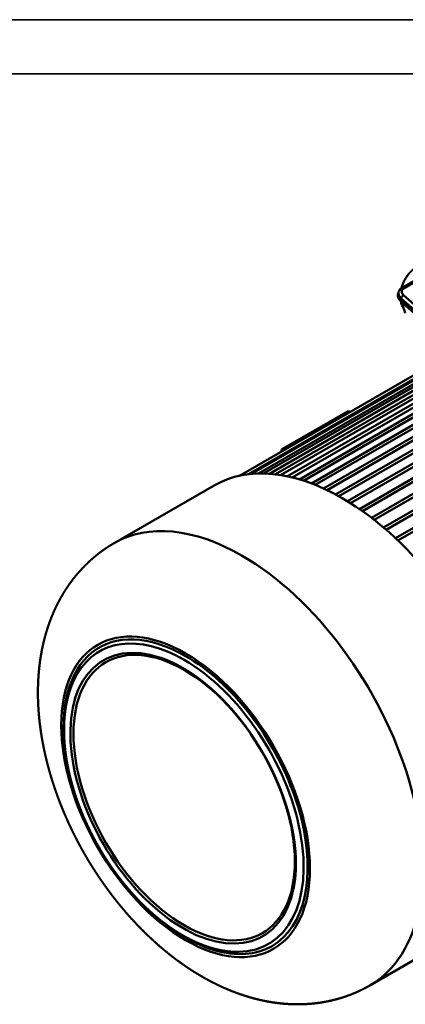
# Model space of a CAD drawing. Header units: millimetres. Extents: x -2791 to 2004, y -1887 to 1428.
# Tile 19 of 20: x 718 to 1128, y 379 to 1428. Entities that reach past the tile are written whole.
import ezdxf

# ---------------------------------------------------------------- set-up
doc = ezdxf.new("R2010")
doc.units = ezdxf.units.MM
doc.linetypes.add('AM_ISO02W050', pattern=[7.5, 6, -1.5])
doc.linetypes.add('AM_ISO02W050x2', pattern=[3.75, 3, -0.75])
for name, color, linetype, lineweight in [('AM_3', 6, 'AM_ISO02W050', 25), ('AM_6', 2, 'Continuous', 35), ('AM_VIS', 7, 'Continuous', 50)]:
    doc.layers.add(name, color=color, linetype=linetype, lineweight=lineweight)

# ---------------------------------------------------------------- blocks, each defined once
blk = doc.blocks.new('YENI CERCEVE A3 (ANTETSİZ)')
at = {"layer": 'AM_6'}
for p, q in [((410, 287), (0, 287)), ((405, 282), (5, 282))]:
    blk.add_line(p, q, dxfattribs=at)

msp = doc.modelspace()

# ---------------------------------------------------------------- linework, layer by layer
at = {"layer": 'AM_VIS'}
for p, q in [((1123.989, 1142.049), (1137.245, 1149.703)), ((1126.038, 1141.5), (1136.101, 1147.31)), ((1120.611, 1137.8), (1120.062, 1135.751)), ((1332.333, 951.322), (1125.87, 1134.403)), ((1123.199, 1131.129), (1122.65, 1129.08)), ((1329.113, 945.999), (1122.65, 1129.08)), ((1122.781, 1128.06), (1329.244, 944.979)), ((1123.199, 1131.129), (1329.662, 948.048)), ((1144.191, 1053.381), (951.393, 942.069)), ((1147.605, 1051.41), (961.028, 943.69)), ((1148.885, 1050.671), (964.161, 944.02)), ((1152.3, 1048.7), (971.732, 944.449)), ((1154.891, 1047.204), (976.927, 944.456)), ((1157.03, 1044.496), (983.252, 944.165)), ((1163.138, 1043.687), (989.693, 943.548)), ((1165.605, 1041.169), (995.185, 942.777)), ((1175.63, 1041.402), (1002.458, 941.421)), ((1178.097, 1038.884), (1007.348, 940.303)), ((1188.173, 1038.016), (1015.222, 938.163)), ((1190.64, 1035.498), (1019.655, 936.78)), ((1200.765, 1033.591), (1027.987, 933.838)), ((1203.232, 1031.073), (1032.054, 932.243)), ((1213.403, 1028.169), (1040.753, 928.489)), ((1215.87, 1025.651), (1044.518, 926.721)), ((1226.087, 1021.777), (1053.519, 922.145)), ((1228.553, 1019.259), (1057.028, 920.229)), ((996.224, 969.901), (1066.935, 1010.726)), ((1238.814, 1014.429), (1066.286, 914.819)), ((1066.935, 1010.726), (1068.622, 1009.752)), ((1241.281, 1011.911), (1069.572, 912.775)), ((1251.587, 1006.124), (1079.054, 906.512)), ((1254.054, 1003.605), (1082.143, 904.353)), ((1264.405, 996.849), (1091.823, 897.209)), ((1266.871, 994.33), (1094.734, 894.947)), ((1277.269, 986.577), (1104.595, 886.884)), ((1279.735, 984.059), (1107.341, 884.527)), ((1290.181, 975.266), (1117.369, 875.493)), ((997.912, 968.927), (996.224, 969.901)), ((996.224, 967.953), (996.224, 969.901)), ((1292.648, 972.748), (1119.961, 873.047)), ((924.489, 931.739), (818.197, 870.371)), ((1196.489, 460.621), (1090.197, 399.253))]:
    msp.add_line(p, q, dxfattribs=at)
for centre, radius, start, end in [((1127.365, 1135.874), 7.03, 118.657623, 164.079454), ((1143.543, 1131.888), 20.86, 191.324978, 212.769341), ((1157.409, 1128.231), 32.321, 184.055017, 203.503019)]:
    msp.add_arc(centre, radius, start, end, dxfattribs=at)
for centre, major_axis, ratio, start_param, end_param in [((1129.721, 1133.163), (-9.659, 2.588), 0.70710678, 0, 0.95531662), ((1130.271, 1135.212), (-9.659, 2.588), 0.70710678, 0, 0.95531662), ((1125.321, 1132.354), (-1.99, -2.245), 0.40824829, 4.02766978, 5.5984661), ((1130.82, 1137.261), (-6.761, 1.812), 0.70710678, 5.6677056, 7.23850193), ((1125.489, 1139.451), (-1.5, 2.598), 0.57735027, 5.23598776, 6.28318531), ((1124.772, 1130.305), (-1.99, -2.245), 0.40824829, 5.5984661, 6.28318531), ((1060.489, 696.18), (-136, 235.559), 0.57735027, 5.49778714, 6.28318531), ((965.086, 942.245), (-1, 1.732), 0.57735027, 5.8482892, 6.19366699), ((977.814, 942.659), (-1, 1.732), 0.57735027, 5.75028193, 6.14087178), ((952.358, 940.317), (-1, 1.732), 0.57735027, 5.9550716, 6.24458159), ((990.542, 941.73), (-1, 1.732), 0.57735027, 5.65841366, 6.08723344), ((1003.27, 939.581), (-1, 1.732), 0.57735027, 5.57110809, 6.03310285), ((1015.998, 936.301), (-1, 1.732), 0.57735027, 5.48729736, 5.97856555), ((1028.726, 931.955), (-1, 1.732), 0.57735027, 5.40619668, 5.92358559), ((1041.454, 926.585), (-1, 1.732), 0.57735027, 5.32719284, 5.86806258), ((1054.182, 920.219), (-1, 1.732), 0.57735027, 5.24978124, 5.81185551), ((1060.489, 696.18), (-136, 235.559), 0.57735027, 3.14159265, 5.49778714), ((1066.91, 912.87), (-1, 1.732), 0.57735027, 5.17352665, 5.75479187), ((1079.638, 904.539), (-1, 1.732), 0.57735027, 5.09803603, 5.69666913), ((1092.365, 895.212), (-1, 1.732), 0.57735027, 5.02293781, 5.63725121), ((954.197, 634.812), (-136, 235.559), 0.57735027, 5.49778714, 6.28318531), ((1105.093, 884.862), (-1, 1.732), 0.57735027, 4.94786385, 5.57626078), ((1117.821, 873.445), (-1, 1.732), 0.57735027, 4.87243169, 5.51336693), ((954.197, 634.812), (-136, 235.559), 0.57735027, 3.14159265, 5.49778714), ((894.093, 600.111), (-93.5, 161.947), 0.57735027, 5.49778714, 11.78097245), ((894.093, 600.111), (-91.796, 158.996), 0.57735027, 5.49778714, 7.24864453), ((891.487, 598.607), (-84.846, 146.958), 0.57735027, 5.70042123, 10.00754203), ((892.578, 599.237), (-83.268, 144.225), 0.57735027, 5.49778714, 11.78097245), ((892.396, 599.132), (-89.963, 155.821), 0.57735027, 5.49778714, 6.59691319), ((894.093, 600.111), (-91.796, 158.996), 0.57735027, 2.17613343, 5.49778714), ((892.396, 599.132), (-89.963, 155.821), 0.57735027, 2.82786477, 5.49778714)]:
    msp.add_ellipse(centre, major_axis=major_axis, ratio=ratio, start_param=start_param, end_param=end_param, dxfattribs=at)
for points, knots in [([(1123.712, 1141.881), (1123.78, 1142.139), (1123.905, 1142.586), (1124.036, 1143.031), (1124.171, 1143.476), (1124.313, 1143.919), (1124.459, 1144.36), (1124.611, 1144.8), (1124.768, 1145.239), (1124.931, 1145.676), (1125.099, 1146.112), (1125.271, 1146.546), (1125.449, 1146.978), (1125.632, 1147.408), (1125.82, 1147.836), (1126.013, 1148.263), (1126.21, 1148.687), (1126.413, 1149.109), (1126.62, 1149.528), (1126.831, 1149.942), (1127.046, 1150.354), (1127.266, 1150.763), (1127.49, 1151.17), (1127.719, 1151.574), (1127.952, 1151.975), (1128.19, 1152.374), (1128.432, 1152.77), (1128.679, 1153.162), (1128.93, 1153.552), (1129.185, 1153.938), (1129.444, 1154.322), (1129.708, 1154.702), (1129.976, 1155.078), (1130.248, 1155.452), (1130.524, 1155.821), (1130.805, 1156.187), (1131.089, 1156.55), (1131.378, 1156.908), (1131.67, 1157.263), (1131.969, 1157.616), (1132.271, 1157.965), (1132.578, 1158.31), (1132.888, 1158.651), (1133.203, 1158.987), (1133.522, 1159.319), (1133.844, 1159.647), (1134.17, 1159.97), (1134.501, 1160.288), (1134.835, 1160.601), (1135.173, 1160.91), (1135.515, 1161.213), (1135.861, 1161.511), (1136.211, 1161.805), (1136.564, 1162.093), (1136.922, 1162.376), (1137.284, 1162.653), (1137.649, 1162.924), (1138.019, 1163.19), (1138.392, 1163.45), (1138.762, 1163.699), (1139.135, 1163.943), (1139.512, 1164.18), (1139.893, 1164.411), (1140.278, 1164.636), (1140.667, 1164.854), (1141.06, 1165.066), (1141.457, 1165.272), (1141.858, 1165.471), (1142.263, 1165.662), (1142.672, 1165.847), (1143.085, 1166.024), (1143.502, 1166.194), (1143.923, 1166.356), (1144.348, 1166.509), (1144.777, 1166.655), (1145.211, 1166.792), (1145.648, 1166.921), (1146.09, 1167.041), (1146.535, 1167.151), (1146.902, 1167.234), (1147.271, 1167.31), (1147.643, 1167.38), (1148.017, 1167.443), (1148.393, 1167.5), (1148.772, 1167.548), (1149.153, 1167.59), (1149.536, 1167.624), (1149.775, 1167.64)], [6.69159509, 6.69159509, 6.7023837, 6.72109881, 6.73981392, 6.75852903, 6.77724414, 6.79595925, 6.81467436, 6.83338946, 6.85210457, 6.87081968, 6.88953479, 6.9082499, 6.92696501, 6.94568012, 6.96439522, 6.98311033, 7.00182544, 7.02054055, 7.03911122, 7.05768189, 7.07625255, 7.09482322, 7.11339389, 7.13196456, 7.15053523, 7.16910589, 7.18767656, 7.20624723, 7.2248179, 7.24338856, 7.26195923, 7.2805299, 7.29910057, 7.31767124, 7.3362419, 7.35481257, 7.37338324, 7.39195391, 7.41065068, 7.42934745, 7.44804422, 7.46674099, 7.48543776, 7.50413453, 7.5228313, 7.54152807, 7.56022484, 7.57892161, 7.59761838, 7.61631515, 7.63501193, 7.6537087, 7.67240547, 7.69110224, 7.70979901, 7.72849578, 7.74719255, 7.76588932, 7.78419294, 7.80249657, 7.82080019, 7.83910381, 7.85740744, 7.87571106, 7.89401468, 7.91231831, 7.93062193, 7.94892555, 7.96722918, 7.9855328, 8.00383642, 8.02214005, 8.04044367, 8.05874729, 8.07705092, 8.09535454, 8.11365816, 8.13196179, 8.14690711, 8.16185244, 8.17679776, 8.19174309, 8.20668841, 8.22163374, 8.23657906, 8.25152439, 8.2608209, 8.2608209]), ([(1120.062, 1135.751), (1120.019, 1135.581), (1119.981, 1135.409), (1119.947, 1135.237), (1119.917, 1135.064), (1119.893, 1134.89), (1119.873, 1134.716), (1119.858, 1134.542), (1119.847, 1134.367), (1119.841, 1134.193), (1119.84, 1134.018), (1119.843, 1133.844), (1119.851, 1133.67), (1119.863, 1133.496), (1119.879, 1133.323), (1119.9, 1133.151), (1119.925, 1132.98), (1119.955, 1132.809), (1119.988, 1132.64), (1120.026, 1132.471), (1120.067, 1132.304), (1120.118, 1132.12), (1120.173, 1131.937), (1120.233, 1131.756), (1120.297, 1131.577), (1120.366, 1131.4), (1120.439, 1131.225), (1120.516, 1131.052), (1120.597, 1130.881), (1120.682, 1130.712), (1120.771, 1130.545), (1120.864, 1130.38), (1120.96, 1130.218), (1121.06, 1130.058), (1121.163, 1129.9), (1121.27, 1129.744), (1121.38, 1129.591), (1121.493, 1129.44), (1121.609, 1129.291), (1121.728, 1129.145), (1121.85, 1129.001), (1121.975, 1128.859), (1122.103, 1128.72), (1122.233, 1128.583), (1122.367, 1128.449), (1122.502, 1128.317), (1122.641, 1128.187), (1122.781, 1128.06)], [5.327868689, 5.327868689, 5.346975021, 5.366081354, 5.385187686, 5.404294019, 5.423400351, 5.442506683, 5.461613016, 5.480719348, 5.49982568, 5.518932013, 5.538038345, 5.557144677, 5.57625101, 5.595357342, 5.614463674, 5.633570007, 5.652676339, 5.671782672, 5.690889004, 5.709995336, 5.731224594, 5.752453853, 5.773683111, 5.794912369, 5.816141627, 5.837370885, 5.858600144, 5.879829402, 5.90105866, 5.922287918, 5.943517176, 5.964746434, 5.985975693, 6.007204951, 6.028434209, 6.049663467, 6.070892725, 6.092121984, 6.113351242, 6.1345805, 6.155809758, 6.177039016, 6.198268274, 6.219497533, 6.240726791, 6.261956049, 6.283185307, 6.283185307]), ([(818.197, 870.371), (815.831, 868.976), (813.492, 867.537), (811.18, 866.054), (808.898, 864.531), (806.646, 862.965), (804.426, 861.36), (802.237, 859.716), (800.082, 858.033), (797.961, 856.314), (795.875, 854.558), (793.824, 852.768), (791.809, 850.944), (789.832, 849.087), (787.892, 847.198), (785.989, 845.28), (784.126, 843.332), (782.301, 841.356), (780.515, 839.354), (778.768, 837.326), (777.061, 835.273), (775.241, 833.002), (773.468, 830.705), (771.742, 828.382), (770.064, 826.036), (768.434, 823.667), (766.85, 821.277), (765.314, 818.867), (763.825, 816.439), (762.382, 813.992), (760.985, 811.53), (759.634, 809.051), (758.328, 806.559), (757.067, 804.052), (755.85, 801.534), (754.677, 799.003), (753.548, 796.462), (752.461, 793.91), (751.417, 791.349), (750.414, 788.779), (749.452, 786.201), (748.308, 782.971), (747.225, 779.731), (746.204, 776.48), (745.242, 773.221), (744.339, 769.954), (743.493, 766.68), (742.704, 763.4), (741.97, 760.114), (741.29, 756.822), (740.664, 753.526), (740.09, 750.225), (739.568, 746.921), (739.096, 743.613), (738.674, 740.303), (738.3, 736.989), (737.974, 733.674), (737.695, 730.356), (737.463, 727.036), (737.276, 723.715), (737.133, 720.392), (737.019, 716.31), (736.97, 712.227), (736.985, 708.143), (737.063, 704.059), (737.203, 699.974), (737.404, 695.889), (737.665, 691.804), (737.985, 687.721), (738.363, 683.638), (738.799, 679.557), (739.291, 675.477), (739.839, 671.4), (740.442, 667.326), (741.1, 663.254), (741.811, 659.185), (742.575, 655.121), (743.392, 651.06), (744.26, 647.005), (745.18, 642.954), (746.15, 638.909), (747.211, 634.714), (748.325, 630.526), (749.492, 626.346), (750.712, 622.174), (751.983, 618.011), (753.305, 613.857), (754.678, 609.714), (756.101, 605.581), (757.574, 601.46), (759.095, 597.351), (760.666, 593.255), (762.284, 589.172), (763.95, 585.104), (765.663, 581.05), (767.422, 577.012), (769.228, 572.991), (771.079, 568.987), (772.975, 565), (774.916, 561.032), (776.901, 557.084), (778.9, 553.213), (780.941, 549.362), (783.023, 545.533), (785.146, 541.725), (787.31, 537.939), (789.515, 534.178), (791.759, 530.44), (794.042, 526.727), (796.365, 523.039), (798.726, 519.378), (801.125, 515.744), (803.562, 512.138), (806.036, 508.561), (808.546, 505.013), (811.094, 501.495), (813.677, 498.008), (816.297, 494.552), (818.951, 491.129), (821.641, 487.739), (824.365, 484.383), (827.141, 481.041), (829.952, 477.735), (832.796, 474.466), (835.674, 471.234), (838.586, 468.04), (841.531, 464.885), (844.51, 461.769), (847.52, 458.694), (850.564, 455.661), (853.639, 452.669), (856.747, 449.72), (859.887, 446.815), (863.059, 443.954), (866.262, 441.138), (869.497, 438.368), (872.764, 435.645), (876.062, 432.97), (879.392, 430.343), (882.753, 427.766), (886.146, 425.239), (889.593, 422.747), (893.073, 420.307), (896.585, 417.922), (900.13, 415.592), (903.708, 413.317), (907.318, 411.1), (910.961, 408.942), (914.638, 406.843), (918.349, 404.805), (922.093, 402.829), (925.872, 400.917), (929.686, 399.07), (933.535, 397.29), (937.418, 395.579), (941.338, 393.938), (945.294, 392.369), (949.285, 390.875), (953.313, 389.457), (957.378, 388.118), (961.48, 386.859), (965.022, 385.848), (968.591, 384.899), (972.187, 384.015), (975.809, 383.197), (979.458, 382.448), (983.132, 381.769), (986.832, 381.161), (990.557, 380.628), (994.306, 380.171), (998.078, 379.793), (1001.873, 379.495), (1005.688, 379.279), (1009.524, 379.149), (1013.377, 379.106), (1017.246, 379.152), (1021.13, 379.289), (1025.026, 379.52), (1028.931, 379.847), (1032.844, 380.272), (1036.761, 380.796), (1039.516, 381.225), (1042.271, 381.704), (1045.024, 382.235), (1047.773, 382.817), (1050.519, 383.451), (1053.259, 384.137), (1055.991, 384.876), (1058.716, 385.667), (1061.43, 386.511), (1064.133, 387.409), (1066.823, 388.359), (1069.498, 389.362), (1072.158, 390.418), (1074.799, 391.526), (1077.422, 392.686), (1080.025, 393.898), (1082.605, 395.162), (1085.161, 396.476), (1087.692, 397.84), (1090.197, 399.253)], [0.78539816, 0.78539816, 0.796163, 0.80692783, 0.81769267, 0.8284575, 0.83922233, 0.84998717, 0.860752, 0.87151684, 0.88228167, 0.89304651, 0.90381134, 0.91457617, 0.92534101, 0.93610584, 0.94687068, 0.95763551, 0.96840035, 0.97916518, 0.98993001, 1.00069485, 1.01246206, 1.02422926, 1.03599647, 1.04776368, 1.05953089, 1.07129809, 1.0830653, 1.09483251, 1.10659972, 1.11836692, 1.13013413, 1.14190134, 1.15366855, 1.16543575, 1.17720296, 1.18897017, 1.20073738, 1.21250458, 1.22427179, 1.236039, 1.25073529, 1.26543157, 1.28012786, 1.29482414, 1.30952043, 1.32421672, 1.338913, 1.35360929, 1.36830557, 1.38300186, 1.39769815, 1.41239443, 1.42709072, 1.44178701, 1.45648329, 1.47117958, 1.48587586, 1.50057215, 1.51526844, 1.52996472, 1.54801098, 1.56605724, 1.5841035, 1.60214976, 1.62019602, 1.63824228, 1.65628854, 1.6743348, 1.69238106, 1.71042732, 1.72847358, 1.74651984, 1.7645661, 1.78261236, 1.80065862, 1.81870488, 1.83675114, 1.8547974, 1.87284366, 1.89088991, 1.90963326, 1.9283766, 1.94711994, 1.96586328, 1.98460662, 2.00334996, 2.02209331, 2.04083665, 2.05957999, 2.07832333, 2.09706667, 2.11581001, 2.13455336, 2.1532967, 2.17204004, 2.19078338, 2.20952672, 2.22827006, 2.24701341, 2.26575675, 2.2842266, 2.30269645, 2.3211663, 2.33963616, 2.35810601, 2.37657586, 2.39504571, 2.41351556, 2.43198542, 2.45045527, 2.46892512, 2.48739497, 2.50586482, 2.52433468, 2.54280453, 2.56127438, 2.57974423, 2.59821408, 2.61668394, 2.63515379, 2.65373929, 2.67232479, 2.69091029, 2.70949579, 2.72808129, 2.74666679, 2.76525229, 2.78383779, 2.80242329, 2.82100879, 2.83959429, 2.85817979, 2.8767653, 2.8953508, 2.9139363, 2.9325218, 2.9511073, 2.9696928, 2.9882783, 3.0068638, 3.02557418, 3.04428455, 3.06299493, 3.08170531, 3.10041568, 3.11912606, 3.13783644, 3.15654682, 3.17525719, 3.19396757, 3.21267795, 3.23138832, 3.2500987, 3.26880908, 3.28751945, 3.30622983, 3.32494021, 3.34365059, 3.36236096, 3.38107134, 3.39709688, 3.41312241, 3.42914795, 3.44517349, 3.46119902, 3.47722456, 3.4932501, 3.50927564, 3.52530117, 3.54132671, 3.55735225, 3.57337778, 3.58940332, 3.60542886, 3.6214544, 3.63747993, 3.65350547, 3.66953101, 3.68555654, 3.70158208, 3.71285252, 3.72412295, 3.73539339, 3.74666383, 3.75793426, 3.7692047, 3.78047514, 3.79174558, 3.80301601, 3.81428645, 3.82555689, 3.83682732, 3.84809776, 3.8593682, 3.87063863, 3.88190907, 3.89317951, 3.90444994, 3.91572038, 3.92699082, 3.92699082]), ([(1009.023, 502.863), (1009.38, 504.75), (1009.71, 506.661), (1010.011, 508.598), (1010.283, 510.559), (1010.527, 512.543), (1010.742, 514.552), (1010.928, 516.583), (1011.085, 518.636), (1011.213, 520.711), (1011.312, 522.807), (1011.381, 524.924), (1011.421, 527.061), (1011.431, 529.218), (1011.412, 531.393), (1011.364, 533.587), (1011.285, 535.798), (1011.177, 538.027), (1011.04, 540.272), (1010.873, 542.533), (1010.676, 544.809), (1010.45, 547.092), (1010.195, 549.388), (1009.91, 551.698), (1009.596, 554.021), (1009.253, 556.356), (1008.881, 558.702), (1008.48, 561.059), (1008.049, 563.427), (1007.59, 565.804), (1007.101, 568.19), (1006.584, 570.584), (1006.038, 572.987), (1005.464, 575.396), (1004.861, 577.812), (1004.23, 580.234), (1003.571, 582.661), (1002.883, 585.093), (1002.168, 587.528), (1001.426, 589.967), (1000.656, 592.409), (999.856, 594.861), (999.028, 597.314), (998.174, 599.768), (997.292, 602.222), (996.385, 604.676), (995.45, 607.129), (994.49, 609.579), (993.504, 612.028), (992.491, 614.473), (991.454, 616.915), (990.391, 619.352), (989.304, 621.784), (988.192, 624.211), (987.055, 626.631), (985.895, 629.045), (984.71, 631.451), (983.503, 633.849), (982.272, 636.238), (981.018, 638.618), (979.742, 640.988), (978.442, 643.351), (977.119, 645.703), (975.775, 648.043), (974.41, 650.371), (973.024, 652.686), (971.617, 654.987), (970.191, 657.274), (968.744, 659.546), (967.278, 661.803), (965.794, 664.043), (964.29, 666.267), (962.768, 668.474), (961.229, 670.663), (959.672, 672.834), (958.098, 674.986), (956.508, 677.118), (954.901, 679.231), (953.278, 681.323), (951.641, 683.394), (949.988, 685.443), (948.323, 687.469), (946.643, 689.471), (944.95, 691.451), (943.244, 693.407), (941.525, 695.339), (939.794, 697.246), (938.052, 699.128), (936.298, 700.985), (934.533, 702.815), (932.758, 704.619), (930.974, 706.396), (929.179, 708.146), (927.376, 709.867), (925.565, 711.561), (923.746, 713.225), (921.919, 714.861), (920.086, 716.466), (918.246, 718.042), (916.4, 719.588), (914.549, 721.102), (912.698, 722.581), (910.844, 724.028), (908.986, 725.444), (907.124, 726.828), (905.259, 728.179), (903.393, 729.498), (901.524, 730.783), (899.654, 732.036), (897.784, 733.254), (895.913, 734.439), (894.043, 735.589), (892.173, 736.705), (890.305, 737.787), (888.439, 738.833), (886.575, 739.844), (884.714, 740.82), (882.856, 741.76), (881.003, 742.664), (879.154, 743.532), (877.31, 744.364), (876.681, 744.64), (876.053, 744.912), (875.425, 745.18), (874.798, 745.443), (874.172, 745.702), (873.547, 745.957), (872.922, 746.207), (872.298, 746.453), (871.675, 746.695), (871.053, 746.933), (870.432, 747.166), (869.811, 747.395), (869.192, 747.62), (868.573, 747.84), (867.955, 748.056), (867.339, 748.268)], [4.50975489, 4.50975489, 4.52551936, 4.54128382, 4.55704829, 4.57281276, 4.58857722, 4.60434169, 4.62010616, 4.63587062, 4.65163509, 4.66739956, 4.68316402, 4.69892849, 4.71469296, 4.73045742, 4.74622189, 4.76198636, 4.77775082, 4.79351529, 4.80927976, 4.82504422, 4.84075041, 4.85645659, 4.87216278, 4.88786896, 4.90357515, 4.91928134, 4.93498752, 4.95069371, 4.96639989, 4.98210608, 4.99781226, 5.01351845, 5.02922463, 5.04493082, 5.060637, 5.07634319, 5.09204937, 5.10775556, 5.12346174, 5.13916793, 5.15492674, 5.17068554, 5.18644435, 5.20220316, 5.21796196, 5.23372077, 5.24947958, 5.26523838, 5.28099719, 5.296756, 5.3125148, 5.32827361, 5.34403242, 5.35979122, 5.37555003, 5.39130884, 5.40706764, 5.42282645, 5.43858526, 5.45434406, 5.4701297, 5.48591534, 5.50170098, 5.51748662, 5.53327226, 5.5490579, 5.56484354, 5.58062918, 5.59641481, 5.61220045, 5.62798609, 5.64377173, 5.65955737, 5.67534301, 5.69112865, 5.70691429, 5.72269993, 5.73848557, 5.75427121, 5.77005685, 5.78582698, 5.80159712, 5.81736725, 5.83313739, 5.84890752, 5.86467766, 5.88044779, 5.89621793, 5.91198807, 5.9277582, 5.94352834, 5.95929847, 5.97506861, 5.99083874, 6.00660888, 6.02237902, 6.03814915, 6.05391929, 6.06968942, 6.08545956, 6.10117925, 6.11689894, 6.13261863, 6.14833832, 6.16405801, 6.1797777, 6.19549739, 6.21121708, 6.22693677, 6.24265646, 6.25837615, 6.27409584, 6.28981553, 6.30553522, 6.32125491, 6.3369746, 6.35269429, 6.36841398, 6.38413367, 6.39985336, 6.40522624, 6.41059911, 6.41597199, 6.42134487, 6.42671775, 6.43209062, 6.4374635, 6.44283638, 6.44820926, 6.45358213, 6.45895501, 6.46432789, 6.46970077, 6.47507364, 6.48044652, 6.4858194, 6.4858194]), ([(779.06, 731.318), (778.127, 729.703), (777.225, 728.058), (776.354, 726.382), (775.514, 724.677), (774.706, 722.942), (773.929, 721.179), (773.183, 719.387), (772.468, 717.568), (771.785, 715.722), (771.134, 713.849), (770.514, 711.949), (769.925, 710.024), (769.369, 708.074), (768.844, 706.099), (768.35, 704.1), (767.889, 702.077), (767.459, 700.03), (767.061, 697.961), (766.694, 695.87), (766.36, 693.756), (766.047, 691.546), (765.768, 689.313), (765.522, 687.059), (765.311, 684.783), (765.134, 682.487), (764.99, 680.17), (764.881, 677.834), (764.805, 675.479), (764.763, 673.106), (764.755, 670.715), (764.78, 668.306), (764.839, 665.881), (764.931, 663.44), (765.057, 660.984), (765.216, 658.512), (765.409, 656.027), (765.635, 653.527), (765.894, 651.015), (766.185, 648.49), (766.51, 645.953), (766.869, 643.398), (767.26, 640.832), (767.684, 638.256), (768.141, 635.67), (768.63, 633.076), (769.151, 630.474), (769.705, 627.865), (770.29, 625.248), (770.908, 622.625), (771.556, 619.997), (772.237, 617.364), (772.948, 614.727), (773.691, 612.086), (774.464, 609.442), (775.269, 606.797), (776.103, 604.149), (776.968, 601.501), (777.862, 598.852), (778.787, 596.204), (779.741, 593.557), (780.721, 590.919), (781.73, 588.284), (782.767, 585.651), (783.833, 583.023), (784.927, 580.398), (786.048, 577.779), (787.197, 575.166), (788.373, 572.559), (789.576, 569.959), (790.805, 567.366), (792.06, 564.782), (793.342, 562.207), (794.649, 559.642), (795.981, 557.086), (797.338, 554.542), (798.719, 552.009), (800.125, 549.489), (801.554, 546.981), (803.007, 544.487), (804.483, 542.006), (805.98, 539.543), (807.5, 537.096), (809.041, 534.664), (810.604, 532.249), (812.188, 529.851), (813.793, 527.471), (815.418, 525.109), (817.062, 522.767), (818.727, 520.443), (820.41, 518.14), (822.113, 515.858), (823.833, 513.597), (825.572, 511.358), (827.327, 509.141), (829.1, 506.947), (830.889, 504.777), (832.694, 502.631), (834.515, 500.51), (836.351, 498.414), (838.202, 496.344), (840.07, 494.297), (841.952, 492.276), (843.848, 490.284), (845.756, 488.319), (847.677, 486.382), (849.609, 484.474), (851.554, 482.596), (853.509, 480.748), (855.475, 478.93), (857.451, 477.143), (859.437, 475.387), (861.432, 473.663), (863.436, 471.971), (865.448, 470.312), (867.468, 468.685), (869.495, 467.093), (871.529, 465.534), (873.569, 464.009), (875.615, 462.52), (877.666, 461.065), (879.728, 459.642), (881.794, 458.255), (883.865, 456.905), (885.939, 455.591), (888.015, 454.315), (890.095, 453.076), (892.176, 451.875), (894.259, 450.713), (896.343, 449.589), (898.427, 448.504), (900.512, 447.458), (902.596, 446.452), (904.68, 445.485), (906.762, 444.559), (908.842, 443.674), (910.92, 442.829), (912.995, 442.025), (915.068, 441.263), (917.136, 440.542), (919.2, 439.863), (920.792, 439.368), (922.38, 438.897), (923.966, 438.453), (925.548, 438.033), (927.126, 437.64), (928.7, 437.272), (930.271, 436.93), (931.837, 436.614), (933.398, 436.324), (934.955, 436.06), (936.506, 435.823), (938.053, 435.612), (939.593, 435.428), (941.128, 435.27), (942.658, 435.139), (944.18, 435.034), (945.697, 434.957), (947.207, 434.906), (948.709, 434.883), (950.205, 434.887)], [1.09912605, 1.09912605, 1.11480081, 1.13047557, 1.14615033, 1.1618251, 1.17749986, 1.19317462, 1.20884938, 1.22452414, 1.2401989, 1.25587367, 1.27154843, 1.28722319, 1.30289795, 1.31857271, 1.33424747, 1.34992223, 1.365597, 1.38127176, 1.39694652, 1.41262128, 1.42884915, 1.44507702, 1.46130488, 1.47753275, 1.49376062, 1.50998849, 1.52621636, 1.54244422, 1.55867209, 1.57489996, 1.59112783, 1.60735569, 1.62358356, 1.63981143, 1.6560393, 1.67226716, 1.68849503, 1.7047229, 1.72095077, 1.73717864, 1.75345283, 1.76972703, 1.78600122, 1.80227542, 1.81854961, 1.8348238, 1.851098, 1.86737219, 1.88364639, 1.89992058, 1.91619478, 1.93246897, 1.94874317, 1.96501736, 1.98129156, 1.99756575, 2.01383995, 2.03011414, 2.04638834, 2.06266253, 2.07888965, 2.09511677, 2.11134389, 2.12757101, 2.14379812, 2.16002524, 2.17625236, 2.19247948, 2.2087066, 2.22493371, 2.24116083, 2.25738795, 2.27361507, 2.28984219, 2.30606931, 2.32229642, 2.33852354, 2.35475066, 2.37097778, 2.3872049, 2.40341484, 2.41962478, 2.43583472, 2.45204466, 2.46825461, 2.48446455, 2.50067449, 2.51688443, 2.53309437, 2.54930432, 2.56551426, 2.5817242, 2.59793414, 2.61414408, 2.63035403, 2.64656397, 2.66277391, 2.67898385, 2.69519379, 2.71140374, 2.72763857, 2.7438734, 2.76010824, 2.77634307, 2.7925779, 2.80881274, 2.82504757, 2.84128241, 2.85751724, 2.87375207, 2.88998691, 2.90622174, 2.92245658, 2.93869141, 2.95492624, 2.97116108, 2.98739591, 3.00363075, 3.01986558, 3.03610041, 3.05238113, 3.06866184, 3.08494256, 3.10122327, 3.11750399, 3.1337847, 3.15006542, 3.16634614, 3.18262685, 3.19890757, 3.21518828, 3.231469, 3.24774971, 3.26403043, 3.28031114, 3.29659186, 3.31287257, 3.32915329, 3.345434, 3.36171472, 3.37429213, 3.38686954, 3.39944695, 3.41202436, 3.42460177, 3.43717918, 3.44975659, 3.462334, 3.47491141, 3.48748882, 3.50006623, 3.51264365, 3.52522106, 3.53779847, 3.55037588, 3.56295329, 3.5755307, 3.58810811, 3.60068552, 3.61326293, 3.61326293])]:
    msp.add_open_spline(points, degree=1, knots=knots, dxfattribs=at)

# ---------------------------------------------------------------- block references
at = {"layer": 'AM_3', "linetype": 'AM_ISO02W050x2', "xscale": 11.55000000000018, "yscale": 11.55000000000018, "zscale": 11.55000000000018}
msp.add_blockref('YENI CERCEVE A3 (ANTETSİZ)', (-2791.469, -1887.129), dxfattribs=at)

doc.saveas('drawing.dxf')
